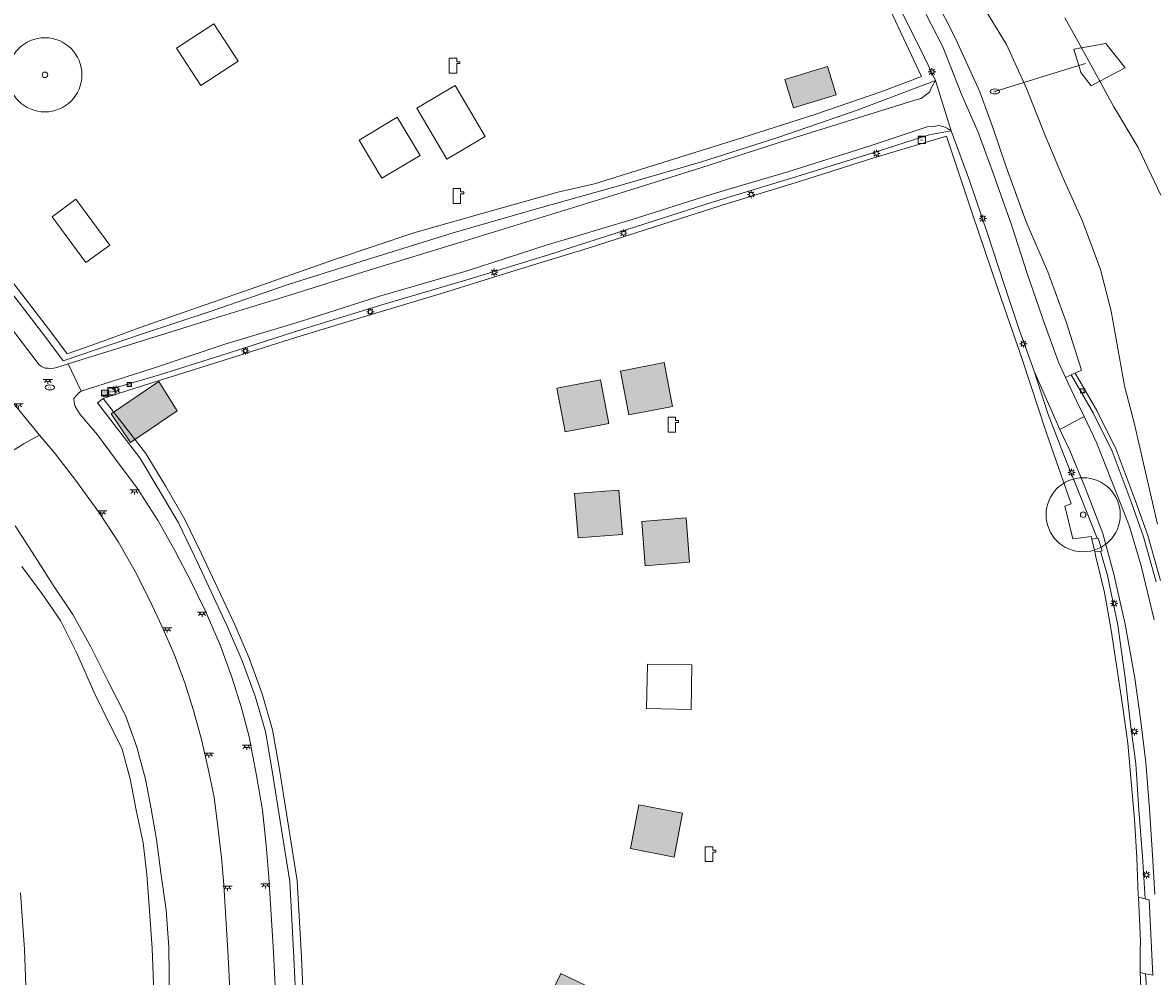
# Model space of a CAD drawing. Header units: metres. Extents: x 187482 to 189800, y 333582 to 335019.
# Tile 238 of 256: x 189170 to 189247, y 334325 to 334389. Entities that reach past the tile are written whole.
import ezdxf
from ezdxf.enums import TextEntityAlignment as Align

# ---------------------------------------------------------------- set-up
doc = ezdxf.new("R2010")
doc.units = ezdxf.units.M
doc.layers.get('0').update_dxf_attribs({"color": 252, "lineweight": 18})
for name, color, linetype, lineweight in [('B-WE-GR-BEPLANTING_CULTUUR_HEESTERS-GV', 252, 'Continuous', 18), ('B-WE-GR-BOOM-S', 252, 'Continuous', 18), ('B-WE-GR-HAAG-G', 252, 'GR-HAAG1-SO', 18), ('B-WE-IE-MEUBILAIR-S', 252, 'Continuous', 18), ('B-WE-IE-TERREINAFSCHEIDING_KUNSTMATIG_HEKWERK-G', 252, 'IE-TERREINAFSCHEIDING_KUNSTMATIG-SO', 18), ('B-WE-KL-WATER-S', 252, 'Continuous', 18), ('B-WE-KW-KUNSTWERK_DUIKER-G', 252, 'Continuous', 18), ('B-WE-OG-BEBOUWING-GV', 252, 'Continuous', 18), ('B-WE-OG-BEBOUWING_LUIFEL-GV', 252, 'Continuous', 18), ('B-WE-OG-TERREIN_ERF-GV', 252, 'Continuous', 18), ('B-WE-OG-TERREIN_OEVER-GV', 252, 'Continuous', 18), ('B-WE-OG-WATER_GREPPEL-GV', 252, 'Continuous', 18), ('B-WE-OG-WEG-GV', 252, 'Continuous', 18), ('B-WE-VH-GESLOTENVERHARDING_ASFALT-GV', 252, 'Continuous', 18), ('B-WE-VH-HALFVERHARDING_GRAVEL-GV', 252, 'Continuous', 18), ('B-WE-VH-HALFVERHARDING_PUIN-GV', 252, 'Continuous', 18), ('B-WE-VH-OPENVERHARDING_TEGEL-GV', 252, 'Continuous', 18)]:
    doc.layers.add(name, color=color, linetype=linetype, lineweight=lineweight)
doc.layers.add('B-WE-OG-BEBOUWING-V', color=7, linetype='Continuous', lineweight=18, true_color=0xf0f0f0)
doc.styles.add('NLCS-ISO', font='NLCS-ISO.ttf')
doc.linetypes.add('GR-HAAG1-SO', pattern='A,6,[176,NLCS.SHX,S=0.125,R=0,X=0,Y=0],-2', length=8)
doc.linetypes.add('IE-TERREINAFSCHEIDING_KUNSTMATIG-SO', pattern='A,4,[82,NLCS.SHX,S=0.75,R=90,X=0,Y=0],4,-2', length=10)

# ---------------------------------------------------------------- blocks, each defined once
blk = doc.blocks.new('SIE-MEUBILAIR_BORD_VERKEER-SO')
blk.add_lwpolyline([(-0.5625, -0.5625), (0.5625, -0.5625), (0.5625, 0.5625), (-0.5625, 0.5625)], close=True)
at = {"style": 'NLCS-ISO'}
blk.add_text('vb', height=0.75, dxfattribs=at).set_placement((0, 0), align=Align.MIDDLE_CENTER)
blk = doc.blocks.new('SKL-WATER_POMP-SO')
at = {"color": 0, "linetype": 'ByBlock', "lineweight": 18}
blk.add_lwpolyline([(1, 1.09), (1, 2), (-1, 2), (-1, -2), (1, -2), (1, 0.57), (1.85, 0.57), (1.85, 1.09)], close=True, dxfattribs=at)
blk = doc.blocks.new('SIE-MEUBILAIR_KAST_ELEKTRA-SO')
for points in [[(-1, 1), (1, 1), (1, 0.84), (-1, 0.84)], [(-1, 0.76), (1, 0.76), (1, -1), (-1, -1)]]:
    blk.add_lwpolyline(points, close=True)
at = {"style": 'NLCS-ISO'}
blk.add_text('et', height=0.75, dxfattribs=at).set_placement((0, 0), align=Align.MIDDLE_CENTER)
blk = doc.blocks.new('SIE-MEUBILAIR_PAAL_LICHTMAST-SO')
for points in [[(-0.62, 0), (-1, 0)], [(-0.71, 0.71), (-0.44, 0.44)], [(0, 1), (0, 0.62)], [(0.44, 0.44), (0.71, 0.71)], [(1, 0), (0.62, 0)], [(-0.71, -0.71), (-0.44, -0.44)], [(0, -0.62), (0, -1)], [(0.44, -0.44), (0.71, -0.71)]]:
    blk.add_lwpolyline(points)
blk.add_circle((0, 0), 0.5)
blk = doc.blocks.new('SIE-MEUBILAIR_PUT_RIOOLPUT-SO')
blk.add_ellipse((0, 0), major_axis=(1.25, 0), ratio=0.54)
at = {"style": 'NLCS-ISO'}
blk.add_text('ri', height=0.75, dxfattribs=at).set_placement((-0.04, 0.07), align=Align.MIDDLE_CENTER)
blk = doc.blocks.new('SIE-MEUBILAIR_SENSOR_CAMERA-SO')
for p, q in [((1, 0.5), (-1, 0.5)), ((-1, 0.5), (-1, -1.125)), ((1, -1.125), (1, 0.5))]:
    blk.add_line(p, q)
for centre, start, end in [((-0.75, -1.0625), 36.869898, 143.130102), ((-0.75, -1.1875), 36.869898, 143.130102), ((-0.75, -1.3125), 36.869898, 143.130102), ((-0.25, -0.6875), 216.869898, 323.130102), ((-0.25, -0.8125), 216.869898, 323.130102), ((-0.25, -0.9375), 216.869898, 323.130102), ((0.25, -1.0625), 36.869898, 143.130102), ((0.25, -1.1875), 36.869898, 143.130102), ((0.25, -1.3125), 36.869898, 143.130102), ((0.75, -0.6875), 216.869898, 323.130102), ((0.75, -0.8125), 216.869898, 323.130102), ((0.75, -0.9375), 216.869898, 323.130102)]:
    blk.add_arc(centre, 0.3125, start, end)
at = {"style": 'NLCS-ISO'}
blk.add_text('cam', height=0.75, dxfattribs=at).set_placement((0, 0), align=Align.MIDDLE_CENTER)
blk = doc.blocks.new('SIE-MEUBILAIR_LICHTPUNT-SO')
at = {"color": 0, "linetype": 'ByBlock', "lineweight": 18}
for points in [[(-0.62, 0), (-1.25, 0)], [(0.62, 0), (1.25, 0)], [(-0.46, -0.43), (-0.92, -0.85)], [(0, -0.62), (0, -1.25)], [(0.46, -0.43), (0.92, -0.85)]]:
    blk.add_lwpolyline(points, dxfattribs=at)
blk.add_lwpolyline([(0, 0), (0.62, 0, -1), (-0.62, 0)], format="xyb", close=True, dxfattribs=at)
blk = doc.blocks.new('SGR-BOOM_GBKN-SO')
at = {"color": 0, "linetype": 'ByBlock', "lineweight": 18}
for radius in [2, 0.15]:
    blk.add_circle((0, 0), radius, dxfattribs=at)

msp = doc.modelspace()

# ---------------------------------------------------------------- hatches: boundary and pattern name
at = {"layer": 'B-WE-OG-BEBOUWING-V'}
h = msp.add_hatch(color=256, dxfattribs=at)
h.dxf.hatch_style = 1
h.paths.add_polyline_path([(189222.319, 334383.326), (189225.188, 334384.201), (189224.604, 334386.114), (189221.735, 334385.238)], flags=17)
h = msp.add_hatch(color=256, dxfattribs=at)
h.dxf.hatch_style = 1
h.paths.add_polyline_path([(189210.652, 334365.576), (189211.216, 334362.629), (189214.163, 334363.194), (189213.599, 334366.14)], flags=17)
h = msp.add_hatch(color=256, dxfattribs=at)
h.dxf.hatch_style = 1
h.paths.add_polyline_path([(189179.532, 334364.878), (189176.309, 334362.68), (189177.615, 334360.751), (189180.761, 334362.882)], flags=17)
h = msp.add_hatch(color=256, dxfattribs=at)
h.dxf.hatch_style = 1
h.paths.add_polyline_path([(189209.871, 334362.03), (189209.314, 334364.978), (189206.367, 334364.422), (189206.923, 334361.474)], flags=17)
h = msp.add_hatch(color=256, dxfattribs=at)
h.dxf.hatch_style = 1
h.paths.add_polyline_path([(189207.794, 334354.317), (189210.784, 334354.556), (189210.546, 334357.546), (189207.556, 334357.308)], flags=17)
h = msp.add_hatch(color=256, dxfattribs=at)
h.dxf.hatch_style = 1
h.paths.add_polyline_path([(189215.078, 334355.67), (189212.087, 334355.438), (189212.319, 334352.447), (189215.31, 334352.679)], flags=17)
h = msp.add_hatch(color=256, dxfattribs=at)
h.dxf.hatch_style = 1
h.paths.add_polyline_path([(189214.835, 334335.754), (189211.889, 334336.321), (189211.322, 334333.375), (189214.268, 334332.808)], flags=17)
h = msp.add_hatch(color=256, dxfattribs=at)
h.dxf.hatch_style = 1
h.paths.add_polyline_path([(189205.553, 334322.698), (189203.297, 334323.775), (189202.22, 334321.519), (189206.732, 334319.364), (189208.886, 334323.876), (189206.63, 334324.954)], flags=17)

# ---------------------------------------------------------------- linework, layer by layer
at = {"layer": 'B-WE-GR-BEPLANTING_CULTUUR_HEESTERS-GV', "flags": 128}
for points in [[(189230.824, 334390.45), (189232.389, 334387.435), (189233.669, 334384.179), (189234.766, 334381.674), (189235.798, 334378.859), (189237.02, 334375.37), (189238.096, 334372.082), (189239.285, 334368.646), (189240.176, 334366.172), (189240.655, 334365.144), (189241.03, 334365.313), (189241.305, 334365.437), (189241.72, 334365.624), (189240.691, 334368.894), (189239.449, 334372.272), (189237.996, 334375.645), (189236.648, 334379.338), (189235.757, 334381.996), (189234.883, 334384.39), (189233.262, 334387.955), (189231.799, 334390.84)], [(189228.498, 334390.669), (189230.943, 334385.433), (189228.277, 334384.425), (189223.748, 334382.874), (189218.839, 334381.302), (189208.904, 334378.2), (189206.42, 334377.644), (189201.234, 334376.169), (189196.726, 334374.886), (189191.381, 334373.086), (189185.687, 334371.101), (189178.199, 334368.483), (189175.774, 334367.597), (189173.356, 334366.724), (189172.318, 334368.13), (189169.164, 334372.207)], [(189168.772, 334371.896), (189171.919, 334367.829), (189173.083, 334366.252), (189178.43, 334368.081), (189183.059, 334369.61), (189188.25, 334371.416), (189193.608, 334373.09), (189199.376, 334374.889), (189204.834, 334376.458), (189210.611, 334378.076), (189216.052, 334379.657), (189221.254, 334381.319), (189226.612, 334383.159), (189231.881, 334385.17), (189231.138, 334386.704), (189229.641, 334389.75)], [(189247.051, 334351.442), (189246.188, 334354.494), (189245.35, 334356.868), (189244.066, 334360.289), (189242.772, 334362.903), (189241.305, 334365.437), (189241.03, 334365.313), (189242.507, 334362.761), (189243.79, 334360.169), (189245.068, 334356.765), (189245.902, 334354.403), (189246.76, 334351.368)], [(189189.379, 334320.898), (189189.137, 334326.054), (189188.853, 334331.211), (189188.455, 334333.754), (189188.043, 334336.295), (189187.651, 334338.838), (189187.203, 334341.386), (189186.495, 334343.801), (189185.615, 334346.214), (189184.599, 334348.579), (189183.506, 334350.91), (189182.4, 334353.257), (189181.289, 334355.573), (189179.992, 334357.8), (189178.66, 334360.007), (189175.781, 334363.729), (189175.386, 334363.423), (189178.247, 334359.724), (189179.562, 334357.545), (189180.847, 334355.339), (189181.948, 334353.042), (189183.053, 334350.697), (189184.143, 334348.374), (189185.15, 334346.03), (189186.02, 334343.645), (189186.715, 334341.272), (189187.158, 334338.757), (189187.549, 334336.217), (189187.961, 334333.675), (189188.355, 334331.158), (189188.638, 334326.029), (189188.88, 334320.873)]]:
    msp.add_lwpolyline(points, dxfattribs=at)
for points in [[(189208.461, 334373.867), (189212.937, 334375.301), (189217.857, 334376.863), (189222.791, 334378.378), (189227.719, 334379.951), (189232.635, 334381.409), (189234.398, 334376.082), (189236.058, 334371.187), (189237.746, 334366.312), (189239.353, 334361.445), (189241.03, 334356.623), (189240.614, 334356.47), (189241.152, 334354.269), (189242.392, 334354.425), (189242.435, 334354.236), (189242.777, 334354.295), (189241.532, 334357.452), (189240.519, 334359.975), (189239.456, 334362.709), (189238.535, 334365.56), (189237.55, 334368.307), (189236.512, 334371.406), (189235.383, 334374.854), (189234.178, 334378.419), (189232.944, 334381.777), (189231.468, 334381.494), (189227.598, 334380.273), (189222.18, 334378.574), (189216.931, 334376.978), (189211.66, 334375.291), (189205.802, 334373.42), (189200.445, 334371.779), (189194.558, 334370.041), (189189.244, 334368.399), (189184.139, 334366.752), (189179.586, 334365.324), (189176.735, 334364.497), (189176.869, 334364.076), (189179, 334364.755), (189183.924, 334366.305), (189188.832, 334367.849), (189193.781, 334369.357), (189198.72, 334370.849), (189203.627, 334372.377)], [(189245.031, 334341.758), (189244.685, 334344.731), (189244.179, 334348.435), (189243.481, 334351.783), (189243.001, 334353.429), (189242.63, 334353.379), (189242.704, 334353.056), (189243.282, 334350.645), (189243.729, 334348.111), (189244.117, 334345.578), (189244.492, 334343.042), (189244.848, 334340.492), (189245.085, 334337.906), (189245.295, 334335.349), (189245.463, 334332.755), (189245.555, 334330.234), (189245.562, 334330.093), (189246.017, 334329.992), (189245.842, 334332.873), (189245.597, 334335.992), (189245.391, 334339.099)], [(189246.471, 334315.273), (189246.401, 334318.429), (189246.282, 334321.627), (189246.049, 334324.942), (189245.681, 334325.013), (189245.889, 334320.417), (189246.171, 334315.271), (189246.06, 334312.674), (189245.718, 334310.127), (189244.937, 334306.232), (189244.877, 334305.986), (189245.157, 334305.868), (189246.014, 334310.077), (189246.359, 334312.648)]]:
    msp.add_lwpolyline(points, close=True, dxfattribs=at)
at = {"layer": 'B-WE-GR-HAAG-G', "ltscale": 0.2, "flags": 128}
for points in [[(189233.262, 334387.955), (189231.799, 334390.84)], [(189234.883, 334384.39), (189233.262, 334387.955)], [(189231.881, 334385.17), (189226.612, 334383.159)], [(189235.757, 334381.996), (189234.883, 334384.39)], [(189221.254, 334381.319), (189226.612, 334383.159)], [(189231.468, 334381.494), (189232.944, 334381.777)], [(189236.648, 334379.338), (189235.757, 334381.996)], [(189216.052, 334379.657), (189221.254, 334381.319)], [(189227.598, 334380.273), (189231.468, 334381.494)], [(189222.18, 334378.574), (189227.598, 334380.273)], [(189210.611, 334378.076), (189216.052, 334379.657)], [(189237.996, 334375.645), (189236.648, 334379.338)], [(189204.834, 334376.458), (189210.611, 334378.076)], [(189216.931, 334376.978), (189222.18, 334378.574)], [(189199.376, 334374.889), (189204.834, 334376.458)], [(189211.66, 334375.291), (189216.931, 334376.978)], [(189239.449, 334372.272), (189237.996, 334375.645)], [(189193.608, 334373.09), (189199.376, 334374.889)], [(189205.802, 334373.42), (189211.66, 334375.291)], [(189200.445, 334371.779), (189205.802, 334373.42)], [(189188.25, 334371.416), (189193.608, 334373.09)], [(189168.772, 334371.896), (189171.919, 334367.829)], [(189194.558, 334370.041), (189200.445, 334371.779)], [(189240.691, 334368.894), (189239.449, 334372.272)], [(189183.059, 334369.61), (189188.25, 334371.416)], [(189178.43, 334368.081), (189183.059, 334369.61)], [(189189.244, 334368.399), (189194.558, 334370.041)], [(189241.72, 334365.624), (189240.691, 334368.894)], [(189173.083, 334366.252), (189178.43, 334368.081)], [(189184.139, 334366.752), (189189.244, 334368.399)], [(189171.919, 334367.829), (189173.083, 334366.252)], [(189179.586, 334365.324), (189184.139, 334366.752)], [(189176.735, 334364.497), (189179.586, 334365.324)], [(189238.535, 334365.56), (189239.456, 334362.709)], [(189240.655, 334365.144), (189241.03, 334365.313)], [(189241.03, 334365.313), (189241.305, 334365.437)], [(189241.305, 334365.437), (189241.72, 334365.624)], [(189241.305, 334365.437), (189242.772, 334362.903)], [(189176.869, 334364.076), (189176.735, 334364.497)], [(189175.781, 334363.729), (189175.386, 334363.423)], [(189175.386, 334363.423), (189178.247, 334359.724)], [(189239.456, 334362.709), (189240.519, 334359.975)], [(189242.772, 334362.903), (189244.066, 334360.289)], [(189178.247, 334359.724), (189179.562, 334357.545)], [(189240.519, 334359.975), (189241.532, 334357.452)], [(189244.066, 334360.289), (189245.35, 334356.868)], [(189179.562, 334357.545), (189180.847, 334355.339)], [(189241.532, 334357.452), (189242.777, 334354.295)], [(189245.35, 334356.868), (189246.188, 334354.494)], [(189180.847, 334355.339), (189181.948, 334353.042)], [(189246.188, 334354.494), (189247.051, 334351.442)], [(189181.948, 334353.042), (189183.053, 334350.697)], [(189243.001, 334353.429), (189243.481, 334351.783)], [(189243.481, 334351.783), (189244.179, 334348.435)], [(189183.053, 334350.697), (189184.143, 334348.374)], [(189184.143, 334348.374), (189185.15, 334346.03)], [(189244.179, 334348.435), (189244.685, 334344.731)], [(189185.15, 334346.03), (189186.02, 334343.645)], [(189244.685, 334344.731), (189245.031, 334341.758)], [(189186.02, 334343.645), (189186.715, 334341.272)], [(189186.715, 334341.272), (189187.158, 334338.757)], [(189245.031, 334341.758), (189245.391, 334339.099)], [(189245.391, 334339.099), (189245.597, 334335.992)], [(189187.158, 334338.757), (189187.549, 334336.217)], [(189187.549, 334336.217), (189187.961, 334333.675)], [(189245.597, 334335.992), (189245.842, 334332.873)], [(189187.961, 334333.675), (189188.355, 334331.158)], [(189245.842, 334332.873), (189246.017, 334329.992)], [(189188.355, 334331.158), (189188.638, 334326.029)], [(189188.638, 334326.029), (189188.88, 334320.873)], [(189246.049, 334324.942), (189246.282, 334321.627)]]:
    msp.add_lwpolyline(points, dxfattribs=at)
at = {"layer": 'B-WE-IE-TERREINAFSCHEIDING_KUNSTMATIG_HEKWERK-G', "ltscale": 0.2, "flags": 128}
for points in [[(189228.498, 334390.669), (189230.943, 334385.433)], [(189230.943, 334385.433), (189228.277, 334384.425)], [(189228.277, 334384.425), (189223.748, 334382.874)], [(189223.748, 334382.874), (189218.839, 334381.302)], [(189218.839, 334381.302), (189208.904, 334378.2)], [(189232.635, 334381.409), (189227.719, 334379.951)], [(189234.398, 334376.082), (189232.635, 334381.409)], [(189227.719, 334379.951), (189222.791, 334378.378)], [(189208.904, 334378.2), (189206.42, 334377.644)], [(189222.791, 334378.378), (189217.857, 334376.863)], [(189206.42, 334377.644), (189201.234, 334376.169)], [(189217.857, 334376.863), (189212.937, 334375.301)], [(189201.234, 334376.169), (189196.726, 334374.886)], [(189236.058, 334371.187), (189234.398, 334376.082)], [(189196.726, 334374.886), (189191.381, 334373.086)], [(189212.937, 334375.301), (189208.461, 334373.867)], [(189208.461, 334373.867), (189203.627, 334372.377)], [(189191.381, 334373.086), (189185.687, 334371.101)], [(189169.164, 334372.207), (189172.318, 334368.13)], [(189203.627, 334372.377), (189198.72, 334370.849)], [(189178.199, 334368.483), (189185.687, 334371.101)], [(189237.746, 334366.312), (189236.058, 334371.187)], [(189198.72, 334370.849), (189193.781, 334369.357)], [(189193.781, 334369.357), (189188.832, 334367.849)], [(189172.318, 334368.13), (189173.356, 334366.724)], [(189175.774, 334367.597), (189178.199, 334368.483)], [(189173.356, 334366.724), (189175.774, 334367.597)], [(189188.832, 334367.849), (189183.924, 334366.305)], [(189183.924, 334366.305), (189179, 334364.755)], [(189239.353, 334361.445), (189237.746, 334366.312)], [(189241.03, 334365.313), (189242.507, 334362.761)], [(189179, 334364.755), (189176.869, 334364.076)], [(189176.869, 334364.076), (189175.781, 334363.729)], [(189175.781, 334363.729), (189178.66, 334360.007)], [(189242.507, 334362.761), (189243.79, 334360.169)], [(189241.03, 334356.623), (189239.353, 334361.445)], [(189178.66, 334360.007), (189179.992, 334357.8)], [(189243.79, 334360.169), (189245.068, 334356.765)], [(189179.992, 334357.8), (189181.289, 334355.573)], [(189240.614, 334356.47), (189241.03, 334356.623)], [(189245.068, 334356.765), (189245.902, 334354.403)], [(189241.152, 334354.269), (189240.614, 334356.47)], [(189181.289, 334355.573), (189182.4, 334353.257)], [(189242.392, 334354.425), (189241.152, 334354.269)], [(189242.435, 334354.236), (189242.392, 334354.425)], [(189242.63, 334353.379), (189242.435, 334354.236)], [(189245.902, 334354.403), (189246.76, 334351.368)], [(189182.4, 334353.257), (189183.506, 334350.91)], [(189242.704, 334353.056), (189242.63, 334353.379)], [(189243.282, 334350.645), (189242.704, 334353.056)], [(189183.506, 334350.91), (189184.599, 334348.579)], [(189243.729, 334348.111), (189243.282, 334350.645)], [(189184.599, 334348.579), (189185.615, 334346.214)], [(189244.117, 334345.578), (189243.729, 334348.111)], [(189185.615, 334346.214), (189186.495, 334343.801)], [(189244.492, 334343.042), (189244.117, 334345.578)], [(189186.495, 334343.801), (189187.203, 334341.386)], [(189244.848, 334340.492), (189244.492, 334343.042)], [(189187.203, 334341.386), (189187.651, 334338.838)], [(189245.085, 334337.906), (189244.848, 334340.492)], [(189187.651, 334338.838), (189188.043, 334336.295)], [(189245.295, 334335.349), (189245.085, 334337.906)], [(189188.043, 334336.295), (189188.455, 334333.754)], [(189245.463, 334332.755), (189245.295, 334335.349)], [(189188.455, 334333.754), (189188.853, 334331.211)], [(189245.555, 334330.234), (189245.463, 334332.755)], [(189188.853, 334331.211), (189189.137, 334326.054)], [(189245.562, 334330.093), (189245.555, 334330.234)], [(189245.704, 334327.138), (189245.562, 334330.093)], [(189245.682, 334326.525), (189245.704, 334327.138)], [(189189.137, 334326.054), (189189.379, 334320.898)], [(189245.674, 334325.167), (189245.682, 334326.525)], [(189245.681, 334325.013), (189245.674, 334325.167)], [(189245.889, 334320.417), (189245.681, 334325.013)]]:
    msp.add_lwpolyline(points, dxfattribs=at)
at = {"layer": 'B-WE-KW-KUNSTWERK_DUIKER-G', "flags": 128}
for points in [[(189241.551, 334386.167), (189242.001, 334386.306)], [(189237.842, 334385.025), (189241.551, 334386.167)], [(189235.885, 334384.422), (189237.842, 334385.025)]]:
    msp.add_lwpolyline(points, dxfattribs=at)
at = {"layer": 'B-WE-OG-BEBOUWING-GV', "flags": 128}
for points in [[(189183.24, 334388.973), (189180.725, 334387.338), (189182.359, 334384.823), (189184.875, 334386.458)], [(189222.319, 334383.326), (189225.188, 334384.201), (189224.604, 334386.114), (189221.735, 334385.238)], [(189198.951, 334379.856), (189201.533, 334381.384), (189199.496, 334384.826), (189196.915, 334383.299)], [(189194.557, 334378.571), (189197.137, 334380.101), (189195.607, 334382.681), (189193.026, 334381.151)], [(189210.652, 334365.576), (189211.216, 334362.629), (189214.163, 334363.194), (189213.599, 334366.14)], [(189209.871, 334362.03), (189209.314, 334364.978), (189206.367, 334364.422), (189206.923, 334361.474)], [(189207.794, 334354.317), (189210.784, 334354.556), (189210.546, 334357.546), (189207.556, 334357.308)], [(189215.078, 334355.67), (189212.087, 334355.438), (189212.319, 334352.447), (189215.31, 334352.679)], [(189215.462, 334345.763), (189212.463, 334345.815), (189212.41, 334342.815), (189215.41, 334342.763)], [(189214.835, 334335.754), (189211.889, 334336.321), (189211.322, 334333.375), (189214.268, 334332.808)], [(189205.553, 334322.698), (189203.297, 334323.775), (189202.22, 334321.519), (189206.732, 334319.364), (189208.886, 334323.876), (189206.63, 334324.954)]]:
    msp.add_lwpolyline(points, close=True, dxfattribs=at)
at = {"layer": 'B-WE-OG-BEBOUWING_LUIFEL-GV', "flags": 128}
for points in [[(189173.937, 334377.166), (189172.33, 334375.976), (189174.62, 334372.881), (189176.227, 334374.071)], [(189179.532, 334364.878), (189176.309, 334362.68), (189177.615, 334360.751), (189180.761, 334362.882)]]:
    msp.add_lwpolyline(points, close=True, dxfattribs=at)
at = {"layer": 'B-WE-OG-TERREIN_ERF-GV', "flags": 128}
for points in [[(189169.164, 334372.207), (189172.318, 334368.13), (189173.356, 334366.724), (189175.774, 334367.597), (189178.199, 334368.483), (189185.687, 334371.101), (189191.381, 334373.086), (189196.726, 334374.886), (189201.234, 334376.169), (189206.42, 334377.644), (189208.904, 334378.2), (189218.839, 334381.302), (189223.748, 334382.874), (189228.277, 334384.425), (189230.943, 334385.433), (189228.498, 334390.669)], [(189245.889, 334320.417), (189245.681, 334325.013), (189245.674, 334325.167), (189245.682, 334326.525), (189245.704, 334327.138), (189245.562, 334330.093), (189245.555, 334330.234), (189245.463, 334332.755), (189245.295, 334335.349), (189245.085, 334337.906), (189244.848, 334340.492), (189244.492, 334343.042), (189244.117, 334345.578), (189243.729, 334348.111), (189243.282, 334350.645), (189242.704, 334353.056), (189242.63, 334353.379), (189242.435, 334354.236), (189242.392, 334354.425), (189241.152, 334354.269), (189240.614, 334356.47), (189241.03, 334356.623), (189239.353, 334361.445), (189237.746, 334366.312), (189236.058, 334371.187), (189234.398, 334376.082), (189232.635, 334381.409), (189227.719, 334379.951), (189222.791, 334378.378), (189217.857, 334376.863), (189212.937, 334375.301), (189208.461, 334373.867), (189203.627, 334372.377), (189198.72, 334370.849), (189193.781, 334369.357), (189188.832, 334367.849), (189183.924, 334366.305), (189179, 334364.755), (189176.869, 334364.076), (189175.781, 334363.729), (189178.66, 334360.007), (189179.992, 334357.8), (189181.289, 334355.573), (189182.4, 334353.257), (189183.506, 334350.91), (189184.599, 334348.579), (189185.615, 334346.214), (189186.495, 334343.801), (189187.203, 334341.386), (189187.651, 334338.838), (189188.043, 334336.295), (189188.455, 334333.754), (189188.853, 334331.211), (189189.137, 334326.054), (189189.379, 334320.898)], [(189184.433, 334321.67), (189184.213, 334326.067), (189183.914, 334330.942), (189183.751, 334332.785), (189183.515, 334334.85), (189183.251, 334336.841), (189182.845, 334338.856), (189182.409, 334340.733), (189181.876, 334342.68), (189181.293, 334344.559), (189180.573, 334346.481), (189179.736, 334348.37), (189178.931, 334350.105), (189177.927, 334352.057), (189176.814, 334354.026), (189175.536, 334355.997), (189173.937, 334358.197), (189172.496, 334360.063), (189171.482, 334361.26), (189170.45, 334360.689), (189169.164, 334359.883)], [(189169.857, 334355.126), (189171.201, 334353.043), (189172.405, 334351.146), (189173.732, 334349.165), (189174.956, 334346.986), (189176.083, 334344.692), (189177.288, 334342.355), (189178.053, 334340.218), (189178.625, 334338.067), (189179.015, 334336.049), (189179.368, 334333.979), (189179.691, 334331.594), (189180.02, 334329.23), (189180.21, 334326.728), (189180.245, 334323.086)]]:
    msp.add_lwpolyline(points, dxfattribs=at)
for points in [[(189182.359, 334384.823), (189180.725, 334387.338), (189183.24, 334388.973), (189184.875, 334386.458)], [(189222.319, 334383.326), (189221.735, 334385.238), (189224.604, 334386.114), (189225.188, 334384.201)], [(189198.951, 334379.856), (189196.915, 334383.299), (189199.496, 334384.826), (189201.533, 334381.384)], [(189197.137, 334380.101), (189194.557, 334378.571), (189193.026, 334381.151), (189195.607, 334382.681)], [(189211.216, 334362.629), (189210.652, 334365.576), (189213.599, 334366.14), (189214.163, 334363.194)], [(189206.367, 334364.422), (189209.314, 334364.978), (189209.871, 334362.03), (189206.923, 334361.474)], [(189207.556, 334357.308), (189210.546, 334357.546), (189210.784, 334354.556), (189207.794, 334354.317)], [(189212.087, 334355.438), (189215.078, 334355.67), (189215.31, 334352.679), (189212.319, 334352.447)], [(189212.41, 334342.815), (189212.463, 334345.815), (189215.462, 334345.763), (189215.41, 334342.763)], [(189211.322, 334333.375), (189211.889, 334336.321), (189214.835, 334335.754), (189214.268, 334332.808)], [(189206.732, 334319.364), (189202.22, 334321.519), (189203.297, 334323.775), (189205.553, 334322.698), (189206.63, 334324.954), (189208.886, 334323.876)]]:
    msp.add_lwpolyline(points, close=True, dxfattribs=at)
at = {"layer": 'B-WE-OG-TERREIN_OEVER-GV', "flags": 128}
for points in [[(189235.085, 334390.203), (189236.668, 334387.599), (189237.842, 334385.025), (189238.023, 334384.629), (189239.289, 334381.447), (189240.494, 334378.568), (189241.793, 334375.68), (189243.015, 334372.422), (189243.738, 334369.609), (189244.179, 334367.088), (189244.624, 334364.577), (189245.286, 334362.08), (189246.041, 334358.753), (189246.84, 334355.25)], [(189247.074, 334377.427), (189245.544, 334380.636), (189243.906, 334383.381), (189242.957, 334385.111), (189242.377, 334384.807), (189241.692, 334385.699), (189241.551, 334386.167), (189241.219, 334387.265), (189241.726, 334387.358), (189240.61, 334389.393)], [(189180.245, 334323.086), (189180.21, 334326.728), (189180.02, 334329.23), (189179.691, 334331.594), (189179.368, 334333.979), (189179.015, 334336.049), (189178.625, 334338.067), (189178.053, 334340.218), (189177.288, 334342.355), (189176.083, 334344.692), (189174.956, 334346.986), (189173.732, 334349.165), (189172.405, 334351.146), (189171.201, 334353.043), (189169.857, 334355.126)], [(189170.289, 334352.401), (189171.715, 334350.491), (189172.908, 334348.76), (189173.988, 334346.587), (189175.173, 334343.905), (189176.18, 334341.839), (189177.027, 334340.143), (189177.607, 334338.086), (189177.995, 334335.975), (189178.468, 334333.771), (189178.726, 334331.619), (189178.902, 334329.205), (189179.079, 334326.634), (189179.211, 334323.081)], [(189170.616, 334322.913), (189170.486, 334326.579), (189170.199, 334330.392)]]:
    msp.add_lwpolyline(points, dxfattribs=at)
msp.add_lwpolyline([(189241.726, 334387.358), (189241.219, 334387.265), (189241.551, 334386.167), (189241.692, 334385.699), (189242.377, 334384.807), (189242.957, 334385.111)], close=True, dxfattribs=at)
at = {"layer": 'B-WE-OG-WATER_GREPPEL-GV', "flags": 128}
for points in [[(189240.61, 334389.393), (189241.726, 334387.358), (189243.364, 334387.66), (189244.667, 334386.008), (189242.957, 334385.111), (189243.906, 334383.381), (189245.544, 334380.636), (189247.074, 334377.427)], [(189179.211, 334323.081), (189179.079, 334326.634), (189178.902, 334329.205), (189178.726, 334331.619), (189178.468, 334333.771), (189177.995, 334335.975), (189177.607, 334338.086), (189177.027, 334340.143), (189176.18, 334341.839), (189175.173, 334343.905), (189173.988, 334346.587), (189172.908, 334348.76), (189171.715, 334350.491), (189170.289, 334352.401)], [(189170.199, 334330.392), (189170.486, 334326.579), (189170.616, 334322.913)]]:
    msp.add_lwpolyline(points, dxfattribs=at)
msp.add_lwpolyline([(189243.364, 334387.66), (189241.726, 334387.358), (189242.957, 334385.111), (189244.667, 334386.008)], close=True, dxfattribs=at)
at = {"layer": 'B-WE-OG-WEG-GV', "flags": 128}
for points in [[(189231.799, 334390.84), (189233.262, 334387.955), (189234.883, 334384.39), (189235.757, 334381.996), (189236.648, 334379.338), (189237.996, 334375.645), (189239.449, 334372.272), (189240.691, 334368.894), (189241.72, 334365.624), (189241.305, 334365.437), (189242.772, 334362.903), (189244.066, 334360.289), (189245.35, 334356.868), (189246.188, 334354.494), (189247.051, 334351.442)], [(189246.84, 334355.25), (189246.041, 334358.753), (189245.286, 334362.08), (189244.624, 334364.577), (189244.179, 334367.088), (189243.738, 334369.609), (189243.015, 334372.422), (189241.793, 334375.68), (189240.494, 334378.568), (189239.289, 334381.447), (189238.023, 334384.629), (189237.842, 334385.025), (189236.668, 334387.599), (189235.085, 334390.203)], [(189169.537, 334368.542), (189171.459, 334365.994), (189171.664, 334365.863), (189171.865, 334365.767), (189172.074, 334365.764), (189172.249, 334365.745), (189172.443, 334365.775), (189172.649, 334365.806), (189173.427, 334366.053), (189178.636, 334367.673), (189183.169, 334369.101), (189188.439, 334370.717), (189193.706, 334372.366), (189199.606, 334374.172), (189204.848, 334375.79), (189210.688, 334377.588), (189216.064, 334379.278), (189221.336, 334380.983), (189226.679, 334382.641), (189230.5, 334383.829), (189230.927, 334383.951), (189231.206, 334384.182), (189231.47, 334384.376), (189231.616, 334384.693), (189231.881, 334385.17), (189226.612, 334383.159), (189221.254, 334381.319), (189216.052, 334379.657), (189210.611, 334378.076), (189204.834, 334376.458), (189199.376, 334374.889), (189193.608, 334373.09), (189188.25, 334371.416), (189183.059, 334369.61), (189178.43, 334368.081), (189173.083, 334366.252), (189171.919, 334367.829), (189168.772, 334371.896)], [(189188.88, 334320.873), (189188.638, 334326.029), (189188.355, 334331.158), (189187.961, 334333.675), (189187.549, 334336.217), (189187.158, 334338.757), (189186.715, 334341.272), (189186.02, 334343.645), (189185.15, 334346.03), (189184.143, 334348.374), (189183.053, 334350.697), (189181.948, 334353.042), (189180.847, 334355.339), (189179.562, 334357.545), (189178.247, 334359.724), (189175.386, 334363.423), (189175.781, 334363.729), (189176.869, 334364.076), (189176.735, 334364.497), (189179.586, 334365.324), (189184.139, 334366.752), (189189.244, 334368.399), (189194.558, 334370.041), (189200.445, 334371.779), (189205.802, 334373.42), (189211.66, 334375.291), (189216.931, 334376.978), (189222.18, 334378.574), (189227.598, 334380.273), (189231.468, 334381.494), (189232.944, 334381.777), (189232.678, 334381.958), (189232.395, 334382.059), (189232.09, 334382.121), (189231.773, 334382.073), (189231.326, 334382.031), (189227.417, 334380.736), (189222.002, 334379.017), (189216.752, 334377.47), (189211.443, 334375.796), (189205.567, 334374.031), (189200.326, 334372.326), (189194.329, 334370.602), (189189.08, 334368.919), (189183.917, 334367.354), (189179.377, 334365.834), (189174.296, 334364.221), (189174.108, 334364.093), (189173.949, 334363.894), (189173.802, 334363.718), (189173.817, 334363.477), (189173.875, 334363.226), (189173.997, 334362.996), (189174.233, 334362.648), (189175.396, 334361.277), (189176.614, 334359.643), (189178.06, 334357.678), (189179.488, 334355.472), (189180.626, 334353.421), (189181.681, 334351.407), (189182.653, 334349.426), (189183.678, 334347.055), (189184.46, 334344.938), (189185.098, 334342.868), (189185.621, 334340.908), (189186.114, 334338.303), (189186.515, 334335.96), (189186.776, 334333.596), (189186.94, 334331.442), (189187.256, 334326.396), (189187.487, 334321.82)], [(189246.678, 334330.28), (189246.521, 334332.929), (189246.313, 334336.057), (189246.057, 334339.173), (189245.706, 334342.114), (189245.326, 334344.873), (189244.675, 334348.503), (189243.914, 334351.885), (189243.157, 334354.609), (189241.992, 334357.657), (189240.933, 334360.21), (189240.277, 334361.639), (189239.768, 334362.746), (189238.535, 334365.56), (189239.456, 334362.709), (189240.519, 334359.975), (189241.532, 334357.452), (189242.777, 334354.295), (189242.856, 334354.309), (189243.115, 334353.445), (189243.001, 334353.429), (189243.481, 334351.783), (189244.179, 334348.435), (189244.685, 334344.731), (189245.031, 334341.758), (189245.391, 334339.099), (189245.597, 334335.992), (189245.842, 334332.873), (189246.017, 334329.992), (189246.298, 334329.929), (189246.532, 334324.85), (189246.049, 334324.942), (189246.282, 334321.627)], [(189246.76, 334351.368), (189245.902, 334354.403), (189245.068, 334356.765), (189243.79, 334360.169), (189242.507, 334362.761), (189241.03, 334365.313), (189240.655, 334365.144), (189241.393, 334363.56), (189241.899, 334362.505), (189242.739, 334360.755), (189243.739, 334358.199), (189244.953, 334355.089), (189245.759, 334352.438), (189246.633, 334348.793)]]:
    msp.add_lwpolyline(points, dxfattribs=at)
at = {"layer": 'B-WE-VH-GESLOTENVERHARDING_ASFALT-GV', "flags": 128}
msp.add_lwpolyline([(189211.443, 334375.796), (189216.752, 334377.47), (189222.002, 334379.017), (189227.417, 334380.736), (189231.326, 334382.031), (189231.773, 334382.073), (189232.09, 334382.121), (189232.395, 334382.059), (189232.678, 334381.958), (189232.944, 334381.777), (189231.881, 334385.17), (189231.616, 334384.693), (189231.47, 334384.376), (189231.206, 334384.182), (189230.927, 334383.951), (189230.5, 334383.829), (189226.679, 334382.641), (189221.336, 334380.983), (189216.064, 334379.278), (189210.688, 334377.588), (189204.848, 334375.79), (189199.606, 334374.172), (189193.706, 334372.366), (189188.439, 334370.717), (189183.169, 334369.101), (189178.636, 334367.673), (189173.427, 334366.053), (189174.296, 334364.221), (189179.377, 334365.834), (189183.917, 334367.354), (189189.08, 334368.919), (189194.329, 334370.602), (189200.326, 334372.326), (189205.567, 334374.031)], close=True, dxfattribs=at)
for points in [[(189187.487, 334321.82), (189187.256, 334326.396), (189186.94, 334331.442), (189186.776, 334333.596), (189186.515, 334335.96), (189186.114, 334338.303), (189185.621, 334340.908), (189185.098, 334342.868), (189184.46, 334344.938), (189183.678, 334347.055), (189182.653, 334349.426), (189181.681, 334351.407), (189180.626, 334353.421), (189179.488, 334355.472), (189178.06, 334357.678), (189176.614, 334359.643), (189175.396, 334361.277), (189174.233, 334362.648), (189173.997, 334362.996), (189173.875, 334363.226), (189173.817, 334363.477), (189173.802, 334363.718), (189173.949, 334363.894), (189174.108, 334364.093), (189174.296, 334364.221), (189173.427, 334366.053), (189172.649, 334365.806), (189172.443, 334365.775), (189172.249, 334365.745), (189172.074, 334365.764), (189171.865, 334365.767), (189171.664, 334365.863), (189171.459, 334365.994), (189169.537, 334368.542)], [(189169.679, 334363.453), (189171.482, 334361.26), (189172.496, 334360.063), (189173.937, 334358.197), (189175.536, 334355.997), (189176.814, 334354.026), (189177.927, 334352.057), (189178.931, 334350.105), (189179.736, 334348.37), (189180.573, 334346.481), (189181.293, 334344.559), (189181.876, 334342.68), (189182.409, 334340.733), (189182.845, 334338.856), (189183.251, 334336.841), (189183.515, 334334.85), (189183.751, 334332.785), (189183.914, 334330.942), (189184.213, 334326.067), (189184.433, 334321.67)], [(189246.633, 334348.793), (189245.759, 334352.438), (189244.953, 334355.089), (189243.739, 334358.199), (189242.739, 334360.755), (189241.899, 334362.505), (189240.277, 334361.639), (189240.933, 334360.21), (189241.992, 334357.657), (189243.157, 334354.609), (189243.914, 334351.885), (189244.675, 334348.503), (189245.326, 334344.873), (189245.706, 334342.114), (189246.057, 334339.173), (189246.313, 334336.057), (189246.521, 334332.929), (189246.678, 334330.28)]]:
    msp.add_lwpolyline(points, dxfattribs=at)
at = {"layer": 'B-WE-VH-HALFVERHARDING_GRAVEL-GV', "flags": 128}
msp.add_lwpolyline([(189229.641, 334389.75), (189231.138, 334386.704), (189231.881, 334385.17), (189232.944, 334381.777), (189234.178, 334378.419), (189235.383, 334374.854), (189236.512, 334371.406), (189237.55, 334368.307), (189238.535, 334365.56), (189239.768, 334362.746), (189240.277, 334361.639), (189241.899, 334362.505), (189241.393, 334363.56), (189240.655, 334365.144), (189240.176, 334366.172), (189239.285, 334368.646), (189238.096, 334372.082), (189237.02, 334375.37), (189235.798, 334378.859), (189234.766, 334381.674), (189233.669, 334384.179), (189232.389, 334387.435), (189230.824, 334390.45)], dxfattribs=at)
at = {"layer": 'B-WE-VH-HALFVERHARDING_PUIN-GV', "flags": 128}
msp.add_lwpolyline([(189169.164, 334359.883), (189170.45, 334360.689), (189171.482, 334361.26), (189169.679, 334363.453)], dxfattribs=at)
at = {"layer": 'B-WE-VH-OPENVERHARDING_TEGEL-GV', "flags": 128}
for points in [[(189242.856, 334354.309), (189242.777, 334354.295), (189242.435, 334354.236), (189242.63, 334353.379), (189243.001, 334353.429), (189243.115, 334353.445)], [(189246.298, 334329.929), (189246.017, 334329.992), (189245.562, 334330.093), (189245.704, 334327.138), (189245.682, 334326.525), (189245.674, 334325.167), (189245.681, 334325.013), (189246.049, 334324.942), (189246.532, 334324.85)]]:
    msp.add_lwpolyline(points, close=True, dxfattribs=at)

# ---------------------------------------------------------------- block references
at = {"layer": 'B-WE-GR-BOOM-S', "xscale": 1.25, "yscale": 1.25, "zscale": 1.25}
for p in [(189171.851, 334385.547), (189241.841, 334355.884)]:
    msp.add_blockref('SGR-BOOM_GBKN-SO', p, dxfattribs=at)
at = {"layer": 'B-WE-IE-MEUBILAIR-S', "xscale": 0.25, "yscale": 0.25, "zscale": 0.25}
for name, p in [('SIE-MEUBILAIR_PAAL_LICHTMAST-SO', (189231.647, 334385.755)), ('SIE-MEUBILAIR_PUT_RIOOLPUT-SO', (189235.885, 334384.422)), ('SIE-MEUBILAIR_KAST_ELEKTRA-SO', (189230.972, 334381.167)), ('SIE-MEUBILAIR_PAAL_LICHTMAST-SO', (189227.912, 334380.248)), ('SIE-MEUBILAIR_PAAL_LICHTMAST-SO', (189219.461, 334377.486)), ('SIE-MEUBILAIR_PAAL_LICHTMAST-SO', (189235.071, 334375.857)), ('SIE-MEUBILAIR_PAAL_LICHTMAST-SO', (189210.86, 334374.868)), ('SIE-MEUBILAIR_PAAL_LICHTMAST-SO', (189202.141, 334372.231)), ('SIE-MEUBILAIR_PAAL_LICHTMAST-SO', (189193.786, 334369.575)), ('SIE-MEUBILAIR_PAAL_LICHTMAST-SO', (189185.362, 334366.935)), ('SIE-MEUBILAIR_PAAL_LICHTMAST-SO', (189237.808, 334367.413)), ('SIE-MEUBILAIR_LICHTPUNT-SO', (189172.053, 334365.012)), ('SIE-MEUBILAIR_PUT_RIOOLPUT-SO', (189172.187, 334364.472)), ('SIE-MEUBILAIR_SENSOR_CAMERA-SO', (189175.907, 334364.168)), ('SIE-MEUBILAIR_KAST_ELEKTRA-SO', (189176.34, 334364.22)), ('SIE-MEUBILAIR_PAAL_LICHTMAST-SO', (189176.655, 334364.347)), ('SIE-MEUBILAIR_BORD_VERKEER-SO', (189177.539, 334364.662)), ('SIE-MEUBILAIR_BORD_VERKEER-SO', (189241.809, 334364.239)), ('SIE-MEUBILAIR_LICHTPUNT-SO', (189170.069, 334363.365)), ('SIE-MEUBILAIR_PAAL_LICHTMAST-SO', (189241.049, 334358.73)), ('SIE-MEUBILAIR_LICHTPUNT-SO', (189177.887, 334357.562)), ('SIE-MEUBILAIR_LICHTPUNT-SO', (189175.712, 334356.143)), ('SIE-MEUBILAIR_PAAL_LICHTMAST-SO', (189243.921, 334349.892)), ('SIE-MEUBILAIR_LICHTPUNT-SO', (189182.443, 334349.307)), ('SIE-MEUBILAIR_LICHTPUNT-SO', (189180.093, 334348.253)), ('SIE-MEUBILAIR_PAAL_LICHTMAST-SO', (189245.296, 334341.261)), ('SIE-MEUBILAIR_LICHTPUNT-SO', (189182.91, 334339.812)), ('SIE-MEUBILAIR_LICHTPUNT-SO', (189185.456, 334340.34)), ('SIE-MEUBILAIR_PAAL_LICHTMAST-SO', (189246.117, 334331.602)), ('SIE-MEUBILAIR_LICHTPUNT-SO', (189184.16, 334330.842)), ('SIE-MEUBILAIR_LICHTPUNT-SO', (189186.721, 334331.007))]:
    msp.add_blockref(name, p, dxfattribs=at)
at = {"layer": 'B-WE-KL-WATER-S', "xscale": 0.25, "yscale": 0.25, "zscale": 0.25}
for p in [(189199.36, 334386.158), (189199.622, 334377.381), (189214.105, 334361.963), (189216.62, 334332.999)]:
    msp.add_blockref('SKL-WATER_POMP-SO', p, dxfattribs=at)

doc.saveas('drawing.dxf')
